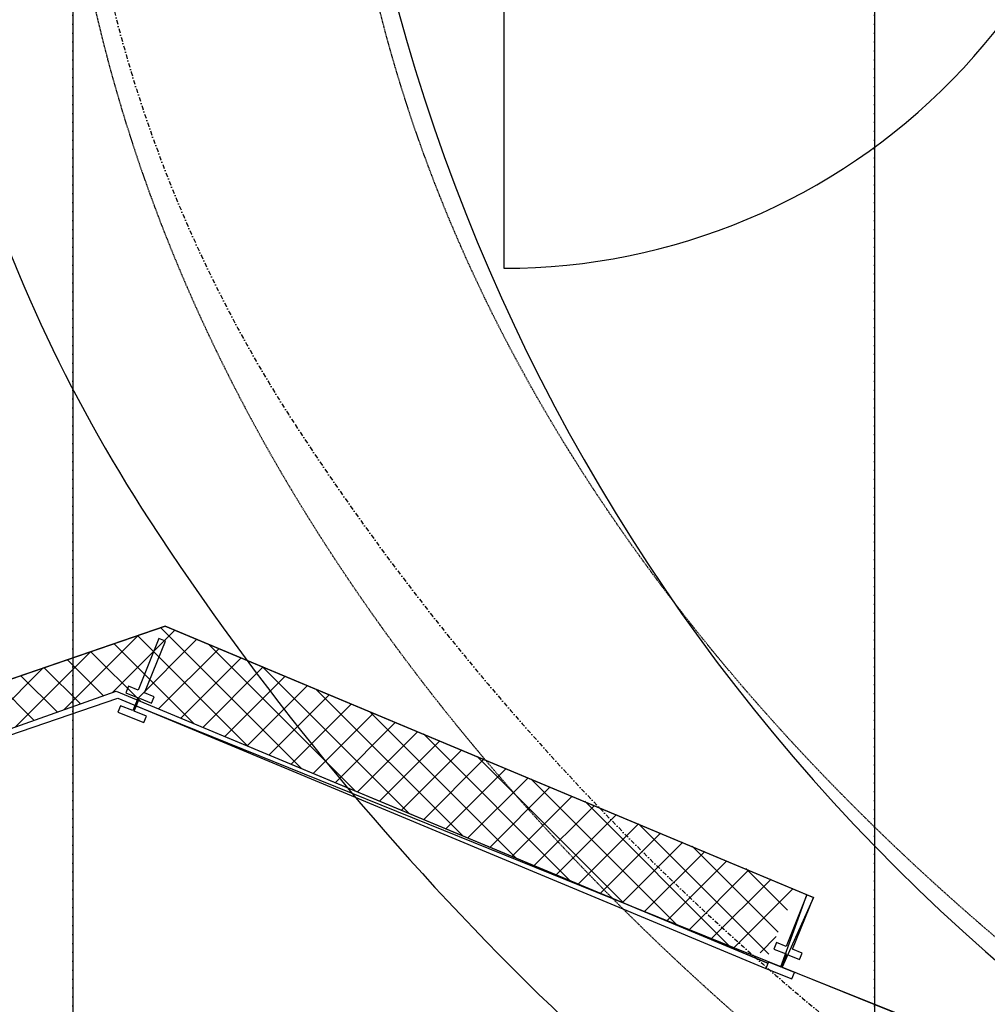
# Model space of a CAD drawing. Header units: metres. Extents: x 63115 to 703450, y -261936 to -53969.
# Tile 129 of 256: x 155756 to 157144, y -132316 to -130904. Entities that reach past the tile are written whole.
import ezdxf

# ---------------------------------------------------------------- set-up
doc = ezdxf.new("R2010")
doc.units = ezdxf.units.M
doc.linetypes.add('DASHDOT2', pattern=[12.7, 6.35, -3.175, 0, -3.175])
doc.linetypes.add('DASHED', pattern=[0.75, 0.5, -0.25])
doc.layers.get('0').update_dxf_attribs({"true_color": 0x83b7c5})
doc.layers.add('_00_GO', color=7, linetype='Continuous', true_color=0x36c9b3, transparency=0.8)
doc.layers.add('_00_VO', color=7, linetype='Continuous', true_color=0x3c40c3, transparency=0.8)
for name, color, linetype in [('_01-STRAMIENEN', 253, 'DASHDOT2'), ('_02-section-thick', 3, 'Continuous'), ('_02Binnenwanden', 2, 'Continuous'), ('_03-PROJECTION', 1, 'Continuous'), ('_04-HIDDEN', 7, 'DASHED'), ('_13 natte ruimten', 253, 'Continuous'), ('Make2D visible lines', 1, 'Continuous')]:
    doc.layers.add(name, color=color, linetype=linetype)
doc.layers.add('_01Hulplijnen', color=6, linetype='Continuous', plot=False)

# ---------------------------------------------------------------- blocks, each defined once
blk = doc.blocks.new('*U396')
at = {"layer": '_01-STRAMIENEN'}
for points in [[(-5100, 5487.4), (-5100, -4768.6)], [(-3950, 5487.4), (-3950, -4768.6)]]:
    blk.add_lwpolyline(points, dxfattribs=at)
blk.add_lwpolyline([(-5100, 0, 0.145418), (-4780.8, -1074.2, 0.10717), (-3648.9, -2193.2, 0.077335), (-2072, -2881.9, 0.064439), (0, -3150, 0.064439), (2072, -2881.9, 0.077335), (3648.9, -2193.2, 0.10717), (4780.8, -1074.2, 0.145418), (5100, 0, 0.145418), (4780.8, 1074.2, 0.10717), (3648.9, 2193.2, 0.077335), (2072, 2881.9, 0.064439), (0, 3150, 0.064439), (-2072, 2881.9, 0.077335), (-3648.9, 2193.2, 0.10717), (-4780.8, 1074.2, 0.145418)], format="xyb", close=True, dxfattribs=at)
at = {"layer": '_01Hulplijnen'}
for points in [[(-5100, 5487.4), (-5100, -4768.6)], [(-3950, 5487.4), (-3950, -4768.6)]]:
    blk.add_lwpolyline(points, dxfattribs=at)
blk.add_lwpolyline([(-5350, 0, 0.145418), (-4990.3, -1210.7, 0.10717), (-3783, -2404.2, 0.077335), (-2135.6, -3123.6, 0.064439), (0, -3400, 0.064439), (2135.6, -3123.6, 0.077335), (3783, -2404.2, 0.10717), (4990.3, -1210.7, 0.145418), (5350, 0, 0.145418), (4990.3, 1210.7, 0.10717), (3783, 2404.2, 0.077335), (2135.6, 3123.6, 0.064439), (0, 3400, 0.064439), (-2135.6, 3123.6, 0.077335), (-3783, 2404.2, 0.10717), (-4990.3, 1210.7, 0.145418)], format="xyb", close=True, dxfattribs=at)
blk = doc.blocks.new('door')
h = blk.add_hatch(color=255)
h.dxf.hatch_style = 1
h.paths.add_polyline_path([(45, 966.5), (45, 0), (-25, 0), (-25, 966.5)])
at = {"layer": '_03-PROJECTION'}
blk.add_lwpolyline([(45, 966.5), (45, 0), (-25, 0), (-25, 966.5)], close=True, dxfattribs=at)
at = {"layer": '_13 natte ruimten', "color": 1}
blk.add_lwpolyline([(45, 933.2), (-875, 933.2, 0.420738), (45, 33.4, 0)], format="xyb", dxfattribs=at)
blk = doc.blocks.new('*U255')
at = {"layer": '_01Hulplijnen'}
for points in [[(-5100, -766), (-5100, -4752.8)], [(-3950, -766), (-3950, -4752.8)]]:
    blk.add_lwpolyline(points, dxfattribs=at)
at = {"layer": '_03-PROJECTION'}
blk.add_ellipse((0, 0), major_axis=(-6500, 0), ratio=0.638462, start_param=0.463296, end_param=2.678297, dxfattribs=at)
blk = doc.blocks.new('pui_nieuw')
at = {"layer": '_03-PROJECTION'}
h = blk.add_hatch(dxfattribs=at)
h.set_pattern_fill('ANSI37', color=256, scale=10)
h.set_pattern_definition([(45, (-511.05, 401.453), (-22.45064, 22.45064), []), (135, (-511.05, 401.453), (-22.45064, -22.45064), [])])
h.paths.add_polyline_path([(-5652.5, -1598.6), (-5609.8, -1659.8), (-5037.4, -1456.6), (-4134.7, -1833), (-4131, -1824.3), (-4102.6, -1836.4), (-4062.2, -1741.1), (-4967.2, -1363.1)])
at = {"layer": '_02-section-thick'}
for points in [[(-5609.8, -1659.8), (-5037.4, -1456.6), (-4102.5, -1846.7)], [(-5608, -1662.4), (-5035, -1466.4), (-4105.6, -1854.1)]]:
    blk.add_lwpolyline(points, dxfattribs=at)
at = {"layer": '_02Binnenwanden'}
blk.add_lwpolyline([(-5609.8, -1659.8), (-5037.4, -1456.6), (-4102.6, -1846.6), (-4101.8, -1844.6), (-4084.1, -1851.7), (-4046.7, -1748.4), (-4967.2, -1363.1), (-5655, -1599.5)], dxfattribs=at)
at = {"layer": 'Make2D visible lines'}
for points in [[(-4976.2, -1381.1), (-5006.1, -1455.1)], [(-4966.9, -1384.8), (-4976.2, -1381.1)], [(-4996.9, -1458.9), (-4966.9, -1384.8)], [(-5020, -1449.5), (-5023.8, -1458.7)], [(-5006.1, -1455.1), (-5020, -1449.5)], [(-5023.8, -1458.7), (-5006.2, -1465.9)], [(-5006.2, -1465.9), (-5013.6, -1484.4)], [(-5011.8, -1485.1), (-5004.3, -1466.6)], [(-5004.3, -1466.6), (-4986.7, -1473.7)], [(-4983, -1464.5), (-4996.9, -1458.9)], [(-4986.7, -1473.7), (-4983, -1464.5)], [(-5031.3, -1477.3), (-5035, -1486.5)], [(-5013.6, -1484.4), (-5031.3, -1477.3)], [(-4082.7, -1852.3), (-5009.9, -1477.7)], [(-5035, -1486.5), (-4997.9, -1501.5)], [(-4994.2, -1492.2), (-5011.8, -1485.1)], [(-4997.9, -1501.5), (-4994.2, -1492.2)], [(-4046.7, -1748.4), (-4076.7, -1822.6)], [(-4037.5, -1752.2), (-4046.7, -1748.4)], [(-4067.4, -1826.3), (-4037.5, -1752.2)], [(-4090.6, -1817), (-4094.4, -1826.3)], [(-4076.7, -1822.6), (-4090.6, -1817)], [(-4094.4, -1826.3), (-4076.7, -1833.4)], [(-4076.7, -1833.4), (-4084.2, -1851.9)], [(-4082.4, -1852.7), (-4074.9, -1834.1)], [(-4074.9, -1834.1), (-4057.3, -1841.2)], [(-4053.5, -1832), (-4067.4, -1826.3)], [(-4057.3, -1841.2), (-4053.5, -1832)], [(-4101.8, -1844.8), (-4105.6, -1854.1)], [(-4084.2, -1851.9), (-4101.8, -1844.8)], [(-4105.6, -1854.1), (-4068.5, -1869.1)], [(-3155.5, -2226.9), (-4082.7, -1852.3)], [(-4064.8, -1859.8), (-4082.4, -1852.7)], [(-4068.5, -1869.1), (-4064.8, -1859.8)]]:
    blk.add_lwpolyline(points, dxfattribs=at)

msp = doc.modelspace()

# ---------------------------------------------------------------- linework, layer by layer
at = {"layer": '_00_GO'}
msp.add_lwpolyline([(160930.8, -133135.3), (163213.7, -132855.4), (164081.8, -132635.6), (165014.2, -132263.3), (164969.3, -132162.8), (165899, -131773.7), (166331.2, -131922.2, 0.150859), (166825.4, -130410.6), (162201, -130410.6), (159662.6, -130410.6), (155038.3, -130410.6, 0.152713), (155535, -131921.3), (155964.6, -131773.7), (156894.3, -132162.8), (156849.5, -132263.1), (157781.8, -132635.6), (158648, -132854.8)], format="xyb", close=True, dxfattribs=at)
at = {"layer": '_00_VO'}
msp.add_lwpolyline([(160931.8, -133135.2), (163213.7, -132855.4), (164081.8, -132635.6, 0.080579), (164808.8, -132139.5), (164966.5, -131975.3, 0.193751), (165651, -130410.6), (162201, -130410.6), (159662.6, -130410.6), (156212.9, -130410.6, 0.260303), (157727.2, -132634.6), (158181.8, -132738.6), (158659.3, -132857.1)], format="xyb", close=True, dxfattribs=at)
at = {"layer": '_04-HIDDEN', "ltscale": 2}
for centre, major_axis, ratio in [((160932.1, -130410.6), (-5121.8, 0), 0.639243), ((160931.9, -130410.6), (-4719, 0), 0.639228)]:
    msp.add_ellipse(centre, major_axis=major_axis, ratio=ratio, dxfattribs=at)

# ---------------------------------------------------------------- block references
at = {"layer": '_03-PROJECTION'}
for name in ['*U396', '*U255', 'pui_nieuw']:
    msp.add_blockref(name, (160931.8, -130410.6), dxfattribs=at)
at = {"layer": '_03-PROJECTION', "rotation": 90.00000000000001}
msp.add_blockref('door', (157383.6, -130385.6), dxfattribs=at)

doc.saveas('drawing.dxf')
